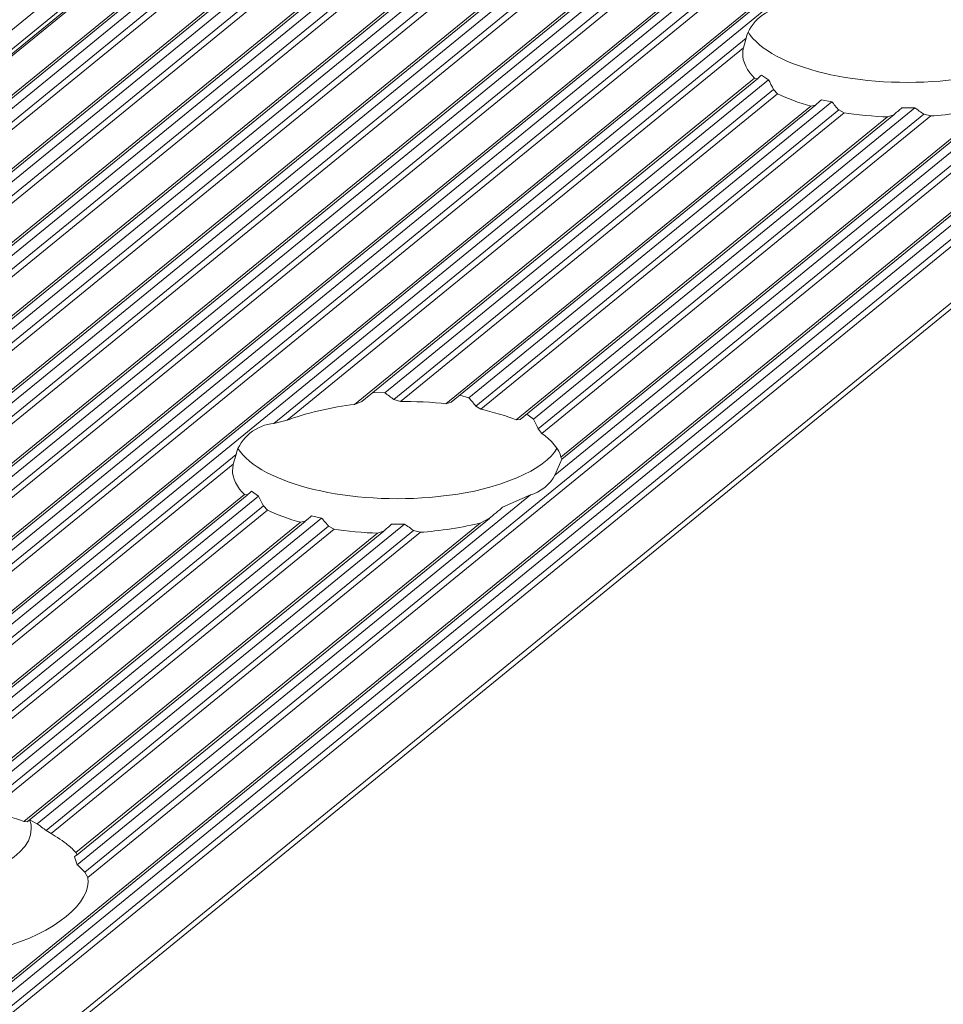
# Model space of a CAD drawing. Header units: inches. Extents: x 0 to 210, y 119 to 193.
# Tile 127 of 180: x 189.75 to 191.71, y 168.51 to 170.59. Entities that reach past the tile are written whole.
import ezdxf

# ---------------------------------------------------------------- set-up
doc = ezdxf.new("R2010")
doc.units = ezdxf.units.IN
doc.header["$MEASUREMENT"] = 0
doc.layers.add('Calque 1', color=7, linetype='Continuous')

# ---------------------------------------------------------------- blocks, each defined once
blk = doc.blocks.new('block 3481')
at = {"layer": 'Calque 1', "color": 9, "lineweight": 9, "true_color": 0xc0c0c0}
blk.add_lwpolyline([(207.6033, 185.1542), (161.5207, 147.5277)], dxfattribs=at)
blk = doc.blocks.new('block 3483')
at = {"layer": 'Calque 1', "color": 9, "lineweight": 9, "true_color": 0xc0c0c0}
blk.add_lwpolyline([(207.6433, 185.1461), (161.5606, 147.5194)], dxfattribs=at)
blk = doc.blocks.new('block 3502')
at = {"layer": 'Calque 1', "color": 9, "lineweight": 9, "true_color": 0xc0c0c0}
blk.add_lwpolyline([(207.7466, 185.216), (161.664, 147.5897)], dxfattribs=at)
blk = doc.blocks.new('block 3505')
at = {"layer": 'Calque 1', "color": 9, "lineweight": 9, "true_color": 0xc0c0c0}
blk.add_lwpolyline([(207.83, 185.2009), (161.7473, 147.5742)], dxfattribs=at)
blk = doc.blocks.new('block 3537')
at = {"layer": 'Calque 1', "color": 9, "lineweight": 9, "true_color": 0xc0c0c0}
blk.add_lwpolyline([(207.8769, 185.2114), (161.7942, 147.5849)], dxfattribs=at)
blk = doc.blocks.new('block 3538')
at = {"layer": 'Calque 1', "color": 9, "lineweight": 9, "true_color": 0xc0c0c0}
blk.add_lwpolyline([(207.8913, 185.1942), (161.8087, 147.5677)], dxfattribs=at)
blk = doc.blocks.new('block 3540')
at = {"layer": 'Calque 1', "color": 9, "lineweight": 9, "true_color": 0xc0c0c0}
blk.add_lwpolyline([(207.9023, 185.1874), (161.8197, 147.5611)], dxfattribs=at)
blk = doc.blocks.new('block 3542')
at = {"layer": 'Calque 1', "color": 9, "lineweight": 9, "true_color": 0xc0c0c0}
blk.add_lwpolyline([(207.9857, 185.1723), (161.9027, 147.5456)], dxfattribs=at)
blk = doc.blocks.new('block 3552')
at = {"layer": 'Calque 1', "color": 9, "lineweight": 9, "true_color": 0xc0c0c0}
blk.add_lwpolyline([(208.0326, 185.1828), (161.9496, 147.5563)], dxfattribs=at)
blk = doc.blocks.new('block 3553')
at = {"layer": 'Calque 1', "color": 9, "lineweight": 9, "true_color": 0xc0c0c0}
blk.add_lwpolyline([(208.047, 185.1656), (161.9644, 147.5391)], dxfattribs=at)
blk = doc.blocks.new('block 3555')
at = {"layer": 'Calque 1', "color": 9, "lineweight": 9, "true_color": 0xc0c0c0}
blk.add_lwpolyline([(208.0581, 185.1588), (161.9754, 147.5325)], dxfattribs=at)
blk = doc.blocks.new('block 3557')
at = {"layer": 'Calque 1', "color": 9, "lineweight": 9, "true_color": 0xc0c0c0}
blk.add_lwpolyline([(208.1411, 185.1437), (162.0584, 147.5174)], dxfattribs=at)
blk = doc.blocks.new('block 3567')
at = {"layer": 'Calque 1', "color": 9, "lineweight": 9, "true_color": 0xc0c0c0}
blk.add_lwpolyline([(208.1883, 185.1542), (162.1053, 147.5277)], dxfattribs=at)
blk = doc.blocks.new('block 3568')
at = {"layer": 'Calque 1', "color": 9, "lineweight": 9, "true_color": 0xc0c0c0}
blk.add_lwpolyline([(208.2028, 185.137), (162.1198, 147.5105)], dxfattribs=at)
blk = doc.blocks.new('block 3570')
at = {"layer": 'Calque 1', "color": 9, "lineweight": 9, "true_color": 0xc0c0c0}
blk.add_lwpolyline([(208.2138, 185.1303), (162.1311, 147.5039)], dxfattribs=at)
blk = doc.blocks.new('block 3572')
at = {"layer": 'Calque 1', "color": 9, "lineweight": 9, "true_color": 0xc0c0c0}
blk.add_lwpolyline([(208.2968, 185.1151), (162.2142, 147.4888)], dxfattribs=at)
blk = doc.blocks.new('block 3582')
at = {"layer": 'Calque 1', "color": 9, "lineweight": 9, "true_color": 0xc0c0c0}
blk.add_lwpolyline([(208.3437, 185.1256), (162.261, 147.4991)], dxfattribs=at)
blk = doc.blocks.new('block 3583')
at = {"layer": 'Calque 1', "color": 9, "lineweight": 9, "true_color": 0xc0c0c0}
blk.add_lwpolyline([(208.3581, 185.1084), (162.2755, 147.4819)], dxfattribs=at)
blk = doc.blocks.new('block 3585')
at = {"layer": 'Calque 1', "color": 9, "lineweight": 9, "true_color": 0xc0c0c0}
blk.add_lwpolyline([(208.3695, 185.1017), (162.2865, 147.4753)], dxfattribs=at)
blk = doc.blocks.new('block 3587')
at = {"layer": 'Calque 1', "color": 9, "lineweight": 9, "true_color": 0xc0c0c0}
blk.add_lwpolyline([(208.4525, 185.0865), (162.3699, 147.4602)], dxfattribs=at)
blk = doc.blocks.new('block 3602')
at = {"layer": 'Calque 1', "color": 9, "lineweight": 9, "true_color": 0xc0c0c0}
blk.add_lwpolyline([(208.4994, 185.097), (162.4167, 147.4705)], dxfattribs=at)
blk = doc.blocks.new('block 3603')
at = {"layer": 'Calque 1', "color": 9, "lineweight": 9, "true_color": 0xc0c0c0}
blk.add_lwpolyline([(208.5139, 185.0798), (162.4312, 147.4533)], dxfattribs=at)
blk = doc.blocks.new('block 3605')
at = {"layer": 'Calque 1', "color": 9, "lineweight": 9, "true_color": 0xc0c0c0}
blk.add_lwpolyline([(208.5249, 185.0731), (162.4422, 147.4467)], dxfattribs=at)
blk = doc.blocks.new('block 3607')
at = {"layer": 'Calque 1', "color": 9, "lineweight": 9, "true_color": 0xc0c0c0}
blk.add_lwpolyline([(208.6082, 185.0579), (162.5256, 147.4316)], dxfattribs=at)
blk = doc.blocks.new('block 3616')
at = {"layer": 'Calque 1', "color": 9, "lineweight": 9, "true_color": 0xc0c0c0}
blk.add_lwpolyline([(208.6551, 185.0684), (162.5724, 147.4419)], dxfattribs=at)
blk = doc.blocks.new('block 3617')
at = {"layer": 'Calque 1', "color": 9, "lineweight": 9, "true_color": 0xc0c0c0}
blk.add_lwpolyline([(208.6696, 185.0512), (162.5869, 147.4247)], dxfattribs=at)
blk = doc.blocks.new('block 3619')
at = {"layer": 'Calque 1', "color": 9, "lineweight": 9, "true_color": 0xc0c0c0}
blk.add_lwpolyline([(208.6806, 185.0445), (162.5979, 147.4181)], dxfattribs=at)
blk = doc.blocks.new('block 3621')
at = {"layer": 'Calque 1', "color": 9, "lineweight": 9, "true_color": 0xc0c0c0}
blk.add_lwpolyline([(208.764, 185.0293), (162.681, 147.403)], dxfattribs=at)
blk = doc.blocks.new('block 3635')
at = {"layer": 'Calque 1', "color": 9, "lineweight": 9, "true_color": 0xc0c0c0}
blk.add_lwpolyline([(208.8108, 185.0398), (162.7278, 147.4133)], dxfattribs=at)
blk = doc.blocks.new('block 3636')
at = {"layer": 'Calque 1', "color": 9, "lineweight": 9, "true_color": 0xc0c0c0}
blk.add_lwpolyline([(208.8253, 185.0228), (162.7426, 147.3961)], dxfattribs=at)
blk = doc.blocks.new('block 3638')
at = {"layer": 'Calque 1', "color": 9, "lineweight": 9, "true_color": 0xc0c0c0}
blk.add_lwpolyline([(208.8363, 185.016), (162.7537, 147.3896)], dxfattribs=at)
blk = doc.blocks.new('block 3647')
at = {"layer": 'Calque 1', "color": 9, "lineweight": 9, "true_color": 0xc0c0c0}
blk.add_lwpolyline([(195.5052, 174.0477), (189.1886, 168.8906)], dxfattribs=at)
blk = doc.blocks.new('block 3772')
at = {"layer": 'Calque 1', "color": 7, "lineweight": 9, "true_color": 0xffffff}
blk.add_open_spline([(189.7167, 168.6265), (189.8276, 168.6563), (189.9089, 168.7228), (189.8986, 168.775)], degree=3, dxfattribs=at)
blk = doc.blocks.new('block 3773')
at = {"layer": 'Calque 1', "color": 9, "lineweight": 9, "true_color": 0xc0c0c0}
blk.add_lwpolyline([(196.1856, 173.9082), (189.8986, 168.775)], dxfattribs=at)
blk = doc.blocks.new('block 3779')
at = {"layer": 'Calque 1', "color": 9, "lineweight": 9, "true_color": 0xc0c0c0}
blk.add_lwpolyline([(209.6979, 184.8577), (163.6149, 147.2314)], dxfattribs=at)
blk = doc.blocks.new('block 3821')
at = {"layer": 'Calque 1', "color": 9, "lineweight": 9, "true_color": 0xc0c0c0}
blk.add_lwpolyline([(209.7448, 184.8684), (163.6618, 147.2421)], dxfattribs=at)
blk = doc.blocks.new('block 3822')
at = {"layer": 'Calque 1', "color": 9, "lineweight": 9, "true_color": 0xc0c0c0}
blk.add_lwpolyline([(209.7593, 184.8512), (163.6762, 147.2249)], dxfattribs=at)
blk = doc.blocks.new('block 3824')
at = {"layer": 'Calque 1', "color": 9, "lineweight": 9, "true_color": 0xc0c0c0}
blk.add_lwpolyline([(209.7703, 184.8445), (163.6876, 147.218)], dxfattribs=at)
blk = doc.blocks.new('block 3826')
at = {"layer": 'Calque 1', "color": 9, "lineweight": 9, "true_color": 0xc0c0c0}
blk.add_lwpolyline([(209.8898, 184.8226), (163.8068, 147.1963)], dxfattribs=at)
blk = doc.blocks.new('block 5638')
at = {"layer": 'Calque 1', "color": 9, "lineweight": 9, "true_color": 0xc0c0c0}
blk.add_lwpolyline([(195.5282, 174.0391), (189.2592, 168.9204)], dxfattribs=at)
blk = doc.blocks.new('block 5647')
at = {"layer": 'Calque 1', "color": 7, "lineweight": 9, "true_color": 0xffffff}
blk.add_open_spline([(191.37, 170.6148), (191.3349, 170.6138), (191.2977, 170.5835), (191.2901, 170.5497)], degree=3, dxfattribs=at)
blk = doc.blocks.new('block 5648')
at = {"layer": 'Calque 1', "color": 9, "lineweight": 9, "true_color": 0xc0c0c0}
blk.add_lwpolyline([(191.2901, 170.5497), (190.292, 169.7346)], dxfattribs=at)
blk = doc.blocks.new('block 5649')
at = {"layer": 'Calque 1', "color": 7, "lineweight": 9, "true_color": 0xffffff}
blk.add_open_spline([(190.292, 169.7346), (190.2566, 169.7336), (190.2197, 169.7033), (190.2121, 169.6695)], degree=3, dxfattribs=at)
blk = doc.blocks.new('block 5650')
at = {"layer": 'Calque 1', "color": 9, "lineweight": 9, "true_color": 0xc0c0c0}
blk.add_lwpolyline([(190.2121, 169.6695), (189.2957, 168.9212)], dxfattribs=at)
blk = doc.blocks.new('block 5667')
at = {"layer": 'Calque 1', "color": 7, "lineweight": 9, "true_color": 0xffffff}
blk.add_lwpolyline([(189.8928, 168.786), (189.8986, 168.775)], dxfattribs=at)
blk = doc.blocks.new('block 5668')
at = {"layer": 'Calque 1', "color": 9, "lineweight": 9, "true_color": 0xc0c0c0}
blk.add_lwpolyline([(196.169, 173.9104), (189.8928, 168.786)], dxfattribs=at)
blk = doc.blocks.new('block 5669')
at = {"layer": 'Calque 1', "color": 7, "lineweight": 9, "true_color": 0xffffff}
blk.add_open_spline([(190.8343, 169.5839), (190.8536, 169.5882), (190.8781, 169.608), (190.8856, 169.6258)], degree=3, dxfattribs=at)
blk = doc.blocks.new('block 5670')
at = {"layer": 'Calque 1', "color": 9, "lineweight": 9, "true_color": 0xc0c0c0}
blk.add_lwpolyline([(191.9126, 170.4641), (190.8856, 169.6258)], dxfattribs=at)
blk = doc.blocks.new('block 5678')
at = {"layer": 'Calque 1', "color": 7, "lineweight": 9, "true_color": 0xffffff}
blk.add_open_spline([(189.8928, 168.786), (189.8886, 168.79), (189.8807, 168.7979), (189.8766, 168.8019)], degree=3, dxfattribs=at)
blk = doc.blocks.new('block 5679')
at = {"layer": 'Calque 1', "color": 9, "lineweight": 9, "true_color": 0xc0c0c0}
blk.add_lwpolyline([(190.8343, 169.5839), (189.8766, 168.8019)], dxfattribs=at)
blk = doc.blocks.new('block 6162')
at = {"layer": 'Calque 1', "color": 7, "lineweight": 9, "true_color": 0xffffff}
blk.add_open_spline([(191.2842, 170.5292), (191.2835, 170.526), (191.2829, 170.5198), (191.2829, 170.5167)], degree=3, dxfattribs=at)
blk = doc.blocks.new('block 6163')
at = {"layer": 'Calque 1', "color": 7, "lineweight": 9, "true_color": 0xffffff}
blk.add_open_spline([(191.2949, 170.5616), (191.2956, 170.5602), (191.2977, 170.5575), (191.2987, 170.5561)], degree=3, dxfattribs=at)
blk = doc.blocks.new('block 6164')
at = {"layer": 'Calque 1', "color": 7, "lineweight": 9, "true_color": 0xffffff}
blk.add_open_spline([(191.2987, 170.5561), (191.3559, 170.4812), (191.5512, 170.4393), (191.7348, 170.4627), (191.8416, 170.4738), (191.946, 170.5186), (191.9681, 170.5628)], degree=3, knots=[0, 0, 0, 0, 1, 1, 1, 2, 2, 2, 2], dxfattribs=at)
blk = doc.blocks.new('block 6168')
at = {"layer": 'Calque 1', "color": 7, "lineweight": 9, "true_color": 0xffffff}
blk.add_open_spline([(191.6801, 170.3852), (191.7162, 170.3873), (191.7755, 170.3964), (191.8058, 170.4047)], degree=3, dxfattribs=at)
blk = doc.blocks.new('block 6169')
at = {"layer": 'Calque 1', "color": 7, "lineweight": 9, "true_color": 0xffffff}
blk.add_lwpolyline([(191.6801, 170.3852), (191.6653, 170.389)], dxfattribs=at)
blk = doc.blocks.new('block 6170')
at = {"layer": 'Calque 1', "color": 7, "lineweight": 9, "true_color": 0xffffff}
blk.add_open_spline([(191.6467, 170.4026), (191.6515, 170.399), (191.6608, 170.3923), (191.6653, 170.389)], degree=3, dxfattribs=at)
blk = doc.blocks.new('block 6171')
at = {"layer": 'Calque 1', "color": 7, "lineweight": 9, "true_color": 0xffffff}
blk.add_lwpolyline([(191.6467, 170.4026), (191.6191, 170.4021)], dxfattribs=at)
blk = doc.blocks.new('block 6172')
at = {"layer": 'Calque 1', "color": 7, "lineweight": 9, "true_color": 0xffffff}
blk.add_open_spline([(191.6191, 170.4021), (191.6146, 170.3985), (191.6063, 170.3914), (191.6019, 170.3878)], degree=3, dxfattribs=at)
blk = doc.blocks.new('block 6173')
at = {"layer": 'Calque 1', "color": 7, "lineweight": 9, "true_color": 0xffffff}
blk.add_lwpolyline([(191.6019, 170.3878), (191.5891, 170.3833)], dxfattribs=at)
blk = doc.blocks.new('block 6174')
at = {"layer": 'Calque 1', "color": 7, "lineweight": 9, "true_color": 0xffffff}
blk.add_open_spline([(191.4971, 170.3916), (191.5199, 170.3878), (191.564, 170.3839), (191.5891, 170.3833)], degree=3, dxfattribs=at)
blk = doc.blocks.new('block 6175')
at = {"layer": 'Calque 1', "color": 7, "lineweight": 9, "true_color": 0xffffff}
blk.add_lwpolyline([(191.4971, 170.3916), (191.4858, 170.398)], dxfattribs=at)
blk = doc.blocks.new('block 6176')
at = {"layer": 'Calque 1', "color": 7, "lineweight": 9, "true_color": 0xffffff}
blk.add_open_spline([(191.4713, 170.4152), (191.4747, 170.4109), (191.482, 170.4023), (191.4858, 170.398)], degree=3, dxfattribs=at)
blk = doc.blocks.new('block 6177')
at = {"layer": 'Calque 1', "color": 7, "lineweight": 9, "true_color": 0xffffff}
blk.add_lwpolyline([(191.4713, 170.4152), (191.4496, 170.4197)], dxfattribs=at)
blk = doc.blocks.new('block 6178')
at = {"layer": 'Calque 1', "color": 7, "lineweight": 9, "true_color": 0xffffff}
blk.add_open_spline([(191.4496, 170.4197), (191.4465, 170.4168), (191.4399, 170.4111), (191.4365, 170.4083)], degree=3, dxfattribs=at)
blk = doc.blocks.new('block 6179')
at = {"layer": 'Calque 1', "color": 7, "lineweight": 9, "true_color": 0xffffff}
blk.add_lwpolyline([(191.4365, 170.4083), (191.4265, 170.4062)], dxfattribs=at)
blk = doc.blocks.new('block 6180')
at = {"layer": 'Calque 1', "color": 7, "lineweight": 9, "true_color": 0xffffff}
blk.add_open_spline([(191.3566, 170.4323), (191.3714, 170.4242), (191.4052, 170.4118), (191.4265, 170.4062)], degree=3, dxfattribs=at)
blk = doc.blocks.new('block 6181')
at = {"layer": 'Calque 1', "color": 7, "lineweight": 9, "true_color": 0xffffff}
blk.add_lwpolyline([(191.3566, 170.4323), (191.348, 170.4412)], dxfattribs=at)
blk = doc.blocks.new('block 6182')
at = {"layer": 'Calque 1', "color": 7, "lineweight": 9, "true_color": 0xffffff}
blk.add_open_spline([(191.3376, 170.4617), (191.34, 170.4567), (191.3452, 170.4466), (191.348, 170.4412)], degree=3, dxfattribs=at)
blk = doc.blocks.new('block 6183')
at = {"layer": 'Calque 1', "color": 7, "lineweight": 9, "true_color": 0xffffff}
blk.add_lwpolyline([(191.3376, 170.4617), (191.3228, 170.4717)], dxfattribs=at)
blk = doc.blocks.new('block 6184')
at = {"layer": 'Calque 1', "color": 7, "lineweight": 9, "true_color": 0xffffff}
blk.add_open_spline([(191.3228, 170.4717), (191.3204, 170.4696), (191.3163, 170.4658), (191.3142, 170.4641)], degree=3, dxfattribs=at)
blk = doc.blocks.new('block 6185')
at = {"layer": 'Calque 1', "color": 7, "lineweight": 9, "true_color": 0xffffff}
blk.add_lwpolyline([(191.3142, 170.4641), (191.308, 170.4652)], dxfattribs=at)
blk = doc.blocks.new('block 6186')
at = {"layer": 'Calque 1', "color": 7, "lineweight": 9, "true_color": 0xffffff}
blk.add_open_spline([(191.2829, 170.5167), (191.2815, 170.5024), (191.2932, 170.4781), (191.308, 170.4652)], degree=3, dxfattribs=at)
blk = doc.blocks.new('block 6187')
at = {"layer": 'Calque 1', "color": 7, "lineweight": 9, "true_color": 0xffffff}
blk.add_lwpolyline([(191.2842, 170.5292), (191.2901, 170.5497)], dxfattribs=at)
blk = doc.blocks.new('block 6188')
at = {"layer": 'Calque 1', "color": 9, "lineweight": 9, "true_color": 0xc0c0c0}
blk.add_lwpolyline([(191.2842, 170.5292), (190.3199, 169.7417)], dxfattribs=at)
blk = doc.blocks.new('block 6189')
at = {"layer": 'Calque 1', "color": 7, "lineweight": 9, "true_color": 0xffffff}
blk.add_lwpolyline([(190.292, 169.7346), (190.3199, 169.7417)], dxfattribs=at)
blk = doc.blocks.new('block 6190')
at = {"layer": 'Calque 1', "color": 9, "lineweight": 9, "true_color": 0xc0c0c0}
blk.add_lwpolyline([(191.308, 170.4652), (190.4626, 169.7751)], dxfattribs=at)
blk = doc.blocks.new('block 6191')
at = {"layer": 'Calque 1', "color": 7, "lineweight": 9, "true_color": 0xffffff}
blk.add_open_spline([(190.4626, 169.7751), (190.4185, 169.7706), (190.352, 169.755), (190.3199, 169.7417)], degree=3, dxfattribs=at)
blk = doc.blocks.new('block 6192')
at = {"layer": 'Calque 1', "color": 7, "lineweight": 9, "true_color": 0xffffff}
blk.add_lwpolyline([(190.4626, 169.7751), (190.4781, 169.7815)], dxfattribs=at)
blk = doc.blocks.new('block 6193')
at = {"layer": 'Calque 1', "color": 9, "lineweight": 9, "true_color": 0xc0c0c0}
blk.add_lwpolyline([(191.3376, 170.4617), (190.5267, 169.7997)], dxfattribs=at)
blk = doc.blocks.new('block 6194')
at = {"layer": 'Calque 1', "color": 7, "lineweight": 9, "true_color": 0xffffff}
blk.add_lwpolyline([(190.5015, 169.8006), (190.5267, 169.7997)], dxfattribs=at)
blk = doc.blocks.new('block 6195')
at = {"layer": 'Calque 1', "color": 9, "lineweight": 9, "true_color": 0xc0c0c0}
blk.add_lwpolyline([(191.348, 170.4412), (190.5453, 169.7858)], dxfattribs=at)
blk = doc.blocks.new('block 6196')
at = {"layer": 'Calque 1', "color": 7, "lineweight": 9, "true_color": 0xffffff}
blk.add_open_spline([(190.5453, 169.7858), (190.5408, 169.7894), (190.5315, 169.7963), (190.5267, 169.7997)], degree=3, dxfattribs=at)
blk = doc.blocks.new('block 6197')
at = {"layer": 'Calque 1', "color": 9, "lineweight": 9, "true_color": 0xc0c0c0}
blk.add_lwpolyline([(191.3566, 170.4323), (190.5594, 169.7815)], dxfattribs=at)
blk = doc.blocks.new('block 6198')
at = {"layer": 'Calque 1', "color": 7, "lineweight": 9, "true_color": 0xffffff}
blk.add_lwpolyline([(190.5453, 169.7858), (190.5594, 169.7815)], dxfattribs=at)
blk = doc.blocks.new('block 6199')
at = {"layer": 'Calque 1', "color": 7, "lineweight": 9, "true_color": 0xffffff}
blk.add_lwpolyline([(190.9004, 169.6595), (190.8856, 169.6258)], dxfattribs=at)
blk = doc.blocks.new('block 6200')
at = {"layer": 'Calque 1', "color": 9, "lineweight": 9, "true_color": 0xc0c0c0}
blk.add_lwpolyline([(191.4265, 170.4062), (190.6555, 169.7768)], dxfattribs=at)
blk = doc.blocks.new('block 6201')
at = {"layer": 'Calque 1', "color": 7, "lineweight": 9, "true_color": 0xffffff}
blk.add_open_spline([(190.6555, 169.7768), (190.631, 169.7799), (190.5849, 169.782), (190.5594, 169.7815)], degree=3, dxfattribs=at)
blk = doc.blocks.new('block 6202')
at = {"layer": 'Calque 1', "color": 9, "lineweight": 9, "true_color": 0xc0c0c0}
blk.add_lwpolyline([(191.8058, 170.4047), (190.8987, 169.664)], dxfattribs=at)
blk = doc.blocks.new('block 6203')
at = {"layer": 'Calque 1', "color": 7, "lineweight": 9, "true_color": 0xffffff}
blk.add_open_spline([(190.8987, 169.664), (190.8963, 169.6785), (190.877, 169.7021), (190.8581, 169.7141)], degree=3, dxfattribs=at)
blk = doc.blocks.new('block 6204')
at = {"layer": 'Calque 1', "color": 9, "lineweight": 9, "true_color": 0xc0c0c0}
blk.add_lwpolyline([(191.6801, 170.3852), (190.8581, 169.7141)], dxfattribs=at)
blk = doc.blocks.new('block 6205')
at = {"layer": 'Calque 1', "color": 7, "lineweight": 9, "true_color": 0xffffff}
blk.add_lwpolyline([(190.6555, 169.7768), (190.6672, 169.7801)], dxfattribs=at)
blk = doc.blocks.new('block 6206')
at = {"layer": 'Calque 1', "color": 7, "lineweight": 9, "true_color": 0xffffff}
blk.add_lwpolyline([(190.8987, 169.664), (190.9008, 169.6594)], dxfattribs=at)
blk = doc.blocks.new('block 6207')
at = {"layer": 'Calque 1', "color": 9, "lineweight": 9, "true_color": 0xc0c0c0}
blk.add_lwpolyline([(191.5891, 170.3833), (190.8043, 169.7426)], dxfattribs=at)
blk = doc.blocks.new('block 6208')
at = {"layer": 'Calque 1', "color": 7, "lineweight": 9, "true_color": 0xffffff}
blk.add_open_spline([(190.8043, 169.7426), (190.7874, 169.7498), (190.752, 169.7605), (190.7296, 169.7649)], degree=3, dxfattribs=at)
blk = doc.blocks.new('block 6209')
at = {"layer": 'Calque 1', "color": 9, "lineweight": 9, "true_color": 0xc0c0c0}
blk.add_lwpolyline([(191.4971, 170.3916), (190.7296, 169.7649)], dxfattribs=at)
blk = doc.blocks.new('block 6210')
at = {"layer": 'Calque 1', "color": 9, "lineweight": 9, "true_color": 0xc0c0c0}
blk.add_lwpolyline([(191.4713, 170.4152), (190.7044, 169.7891)], dxfattribs=at)
blk = doc.blocks.new('block 6211')
at = {"layer": 'Calque 1', "color": 7, "lineweight": 9, "true_color": 0xffffff}
blk.add_lwpolyline([(190.6851, 169.7947), (190.7044, 169.7891)], dxfattribs=at)
blk = doc.blocks.new('block 6212')
at = {"layer": 'Calque 1', "color": 9, "lineweight": 9, "true_color": 0xc0c0c0}
blk.add_lwpolyline([(191.4858, 170.398), (190.7189, 169.7718)], dxfattribs=at)
blk = doc.blocks.new('block 6213')
at = {"layer": 'Calque 1', "color": 7, "lineweight": 9, "true_color": 0xffffff}
blk.add_open_spline([(190.7189, 169.7718), (190.7154, 169.7763), (190.7082, 169.7848), (190.7044, 169.7891)], degree=3, dxfattribs=at)
blk = doc.blocks.new('block 6214')
at = {"layer": 'Calque 1', "color": 7, "lineweight": 9, "true_color": 0xffffff}
blk.add_lwpolyline([(190.7189, 169.7718), (190.7296, 169.7649)], dxfattribs=at)
blk = doc.blocks.new('block 6215')
at = {"layer": 'Calque 1', "color": 7, "lineweight": 9, "true_color": 0xffffff}
blk.add_lwpolyline([(190.8508, 169.7238), (190.8581, 169.7141)], dxfattribs=at)
blk = doc.blocks.new('block 6216')
at = {"layer": 'Calque 1', "color": 9, "lineweight": 9, "true_color": 0xc0c0c0}
blk.add_lwpolyline([(191.6653, 170.389), (190.8508, 169.7238)], dxfattribs=at)
blk = doc.blocks.new('block 6217')
at = {"layer": 'Calque 1', "color": 7, "lineweight": 9, "true_color": 0xffffff}
blk.add_lwpolyline([(190.8043, 169.7426), (190.8129, 169.7436)], dxfattribs=at)
blk = doc.blocks.new('block 6218')
at = {"layer": 'Calque 1', "color": 7, "lineweight": 9, "true_color": 0xffffff}
blk.add_open_spline([(190.8508, 169.7238), (190.8481, 169.7289), (190.8433, 169.7393), (190.8405, 169.7444)], degree=3, dxfattribs=at)
blk = doc.blocks.new('block 6219')
at = {"layer": 'Calque 1', "color": 9, "lineweight": 9, "true_color": 0xc0c0c0}
blk.add_lwpolyline([(191.6467, 170.4026), (190.8405, 169.7444)], dxfattribs=at)
blk = doc.blocks.new('block 6220')
at = {"layer": 'Calque 1', "color": 7, "lineweight": 9, "true_color": 0xffffff}
blk.add_lwpolyline([(190.8264, 169.7544), (190.8405, 169.7444)], dxfattribs=at)
blk = doc.blocks.new('block 6334')
at = {"layer": 'Calque 1', "color": 7, "lineweight": 9, "true_color": 0xffffff}
blk.add_open_spline([(190.2063, 169.6488), (190.2056, 169.6457), (190.2049, 169.6395), (190.2049, 169.6364)], degree=3, dxfattribs=at)
blk = doc.blocks.new('block 6335')
at = {"layer": 'Calque 1', "color": 7, "lineweight": 9, "true_color": 0xffffff}
blk.add_open_spline([(190.2166, 169.6812), (190.2176, 169.6798), (190.2197, 169.6771), (190.2207, 169.6757)], degree=3, dxfattribs=at)
blk = doc.blocks.new('block 6336')
at = {"layer": 'Calque 1', "color": 7, "lineweight": 9, "true_color": 0xffffff}
blk.add_open_spline([(190.2207, 169.6757), (190.2779, 169.6008), (190.4729, 169.5591), (190.6565, 169.5824), (190.7637, 169.5935), (190.8681, 169.6383), (190.8901, 169.6824)], degree=3, knots=[0, 0, 0, 0, 1, 1, 1, 2, 2, 2, 2], dxfattribs=at)
blk = doc.blocks.new('block 6337')
at = {"layer": 'Calque 1', "color": 7, "lineweight": 9, "true_color": 0xffffff}
blk.add_lwpolyline([(190.8343, 169.5839), (190.7754, 169.5577)], dxfattribs=at)
blk = doc.blocks.new('block 6338')
at = {"layer": 'Calque 1', "color": 7, "lineweight": 9, "true_color": 0xffffff}
blk.add_open_spline([(190.7754, 169.5577), (190.7688, 169.5522), (190.7551, 169.5407), (190.7475, 169.5345)], degree=3, dxfattribs=at)
blk = doc.blocks.new('block 6339')
at = {"layer": 'Calque 1', "color": 7, "lineweight": 9, "true_color": 0xffffff}
blk.add_lwpolyline([(190.7475, 169.5345), (190.7278, 169.5245)], dxfattribs=at)
blk = doc.blocks.new('block 6340')
at = {"layer": 'Calque 1', "color": 7, "lineweight": 9, "true_color": 0xffffff}
blk.add_open_spline([(190.6021, 169.505), (190.6379, 169.5069), (190.6975, 169.5162), (190.7278, 169.5245)], degree=3, dxfattribs=at)
blk = doc.blocks.new('block 6341')
at = {"layer": 'Calque 1', "color": 7, "lineweight": 9, "true_color": 0xffffff}
blk.add_lwpolyline([(190.6021, 169.505), (190.5873, 169.5086)], dxfattribs=at)
blk = doc.blocks.new('block 6342')
at = {"layer": 'Calque 1', "color": 7, "lineweight": 9, "true_color": 0xffffff}
blk.add_open_spline([(190.5683, 169.5224), (190.5732, 169.5188), (190.5825, 169.5121), (190.5873, 169.5086)], degree=3, dxfattribs=at)
blk = doc.blocks.new('block 6343')
at = {"layer": 'Calque 1', "color": 7, "lineweight": 9, "true_color": 0xffffff}
blk.add_lwpolyline([(190.5683, 169.5224), (190.5408, 169.5219)], dxfattribs=at)
blk = doc.blocks.new('block 6344')
at = {"layer": 'Calque 1', "color": 7, "lineweight": 9, "true_color": 0xffffff}
blk.add_open_spline([(190.5408, 169.5219), (190.5366, 169.5183), (190.528, 169.511), (190.5239, 169.5074)], degree=3, dxfattribs=at)
blk = doc.blocks.new('block 6345')
at = {"layer": 'Calque 1', "color": 7, "lineweight": 9, "true_color": 0xffffff}
blk.add_lwpolyline([(190.5239, 169.5074), (190.5108, 169.5031)], dxfattribs=at)
blk = doc.blocks.new('block 6346')
at = {"layer": 'Calque 1', "color": 7, "lineweight": 9, "true_color": 0xffffff}
blk.add_open_spline([(190.4192, 169.5114), (190.4419, 169.5074), (190.486, 169.5036), (190.5108, 169.5031)], degree=3, dxfattribs=at)
blk = doc.blocks.new('block 6347')
at = {"layer": 'Calque 1', "color": 7, "lineweight": 9, "true_color": 0xffffff}
blk.add_lwpolyline([(190.4192, 169.5114), (190.4078, 169.5178)], dxfattribs=at)
blk = doc.blocks.new('block 6348')
at = {"layer": 'Calque 1', "color": 7, "lineweight": 9, "true_color": 0xffffff}
blk.add_open_spline([(190.393, 169.535), (190.3968, 169.5305), (190.404, 169.5221), (190.4078, 169.5178)], degree=3, dxfattribs=at)
blk = doc.blocks.new('block 6349')
at = {"layer": 'Calque 1', "color": 7, "lineweight": 9, "true_color": 0xffffff}
blk.add_lwpolyline([(190.393, 169.535), (190.3716, 169.5395)], dxfattribs=at)
blk = doc.blocks.new('block 6350')
at = {"layer": 'Calque 1', "color": 7, "lineweight": 9, "true_color": 0xffffff}
blk.add_open_spline([(190.3716, 169.5395), (190.3682, 169.5365), (190.3616, 169.5308), (190.3585, 169.5281)], degree=3, dxfattribs=at)
blk = doc.blocks.new('block 6351')
at = {"layer": 'Calque 1', "color": 7, "lineweight": 9, "true_color": 0xffffff}
blk.add_lwpolyline([(190.3585, 169.5281), (190.3482, 169.526)], dxfattribs=at)
blk = doc.blocks.new('block 6352')
at = {"layer": 'Calque 1', "color": 7, "lineweight": 9, "true_color": 0xffffff}
blk.add_open_spline([(190.2783, 169.552), (190.2934, 169.5439), (190.3268, 169.5315), (190.3482, 169.526)], degree=3, dxfattribs=at)
blk = doc.blocks.new('block 6353')
at = {"layer": 'Calque 1', "color": 7, "lineweight": 9, "true_color": 0xffffff}
blk.add_lwpolyline([(190.2783, 169.552), (190.27, 169.561)], dxfattribs=at)
blk = doc.blocks.new('block 6354')
at = {"layer": 'Calque 1', "color": 7, "lineweight": 9, "true_color": 0xffffff}
blk.add_open_spline([(190.2597, 169.5815), (190.2621, 169.5763), (190.2672, 169.5662), (190.27, 169.561)], degree=3, dxfattribs=at)
blk = doc.blocks.new('block 6355')
at = {"layer": 'Calque 1', "color": 7, "lineweight": 9, "true_color": 0xffffff}
blk.add_lwpolyline([(190.2597, 169.5815), (190.2448, 169.5915)], dxfattribs=at)
blk = doc.blocks.new('block 6356')
at = {"layer": 'Calque 1', "color": 7, "lineweight": 9, "true_color": 0xffffff}
blk.add_open_spline([(190.2448, 169.5915), (190.2424, 169.5894), (190.2383, 169.5856), (190.2362, 169.5839)], degree=3, dxfattribs=at)
blk = doc.blocks.new('block 6357')
at = {"layer": 'Calque 1', "color": 7, "lineweight": 9, "true_color": 0xffffff}
blk.add_lwpolyline([(190.2362, 169.5839), (190.2297, 169.5849)], dxfattribs=at)
blk = doc.blocks.new('block 6358')
at = {"layer": 'Calque 1', "color": 7, "lineweight": 9, "true_color": 0xffffff}
blk.add_open_spline([(190.2049, 169.6364), (190.2032, 169.622), (190.2149, 169.5977), (190.23, 169.5849)], degree=3, dxfattribs=at)
blk = doc.blocks.new('block 6359')
at = {"layer": 'Calque 1', "color": 7, "lineweight": 9, "true_color": 0xffffff}
blk.add_lwpolyline([(190.2063, 169.6488), (190.2121, 169.6695)], dxfattribs=at)
blk = doc.blocks.new('block 6360')
at = {"layer": 'Calque 1', "color": 9, "lineweight": 9, "true_color": 0xc0c0c0}
blk.add_lwpolyline([(190.2063, 169.6488), (189.3167, 168.9226)], dxfattribs=at)
blk = doc.blocks.new('block 6362')
at = {"layer": 'Calque 1', "color": 9, "lineweight": 9, "true_color": 0xc0c0c0}
blk.add_lwpolyline([(190.2297, 169.5849), (189.4335, 168.9348)], dxfattribs=at)
blk = doc.blocks.new('block 6365')
at = {"layer": 'Calque 1', "color": 9, "lineweight": 9, "true_color": 0xc0c0c0}
blk.add_lwpolyline([(190.2597, 169.5815), (189.4821, 168.9467)], dxfattribs=at)
blk = doc.blocks.new('block 6367')
at = {"layer": 'Calque 1', "color": 9, "lineweight": 9, "true_color": 0xc0c0c0}
blk.add_lwpolyline([(190.27, 169.561), (189.5072, 168.9383)], dxfattribs=at)
blk = doc.blocks.new('block 6369')
at = {"layer": 'Calque 1', "color": 9, "lineweight": 9, "true_color": 0xc0c0c0}
blk.add_lwpolyline([(190.2783, 169.552), (189.5231, 168.9354)], dxfattribs=at)
blk = doc.blocks.new('block 6371')
at = {"layer": 'Calque 1', "color": 7, "lineweight": 9, "true_color": 0xffffff}
blk.add_lwpolyline([(189.8704, 168.8189), (189.8766, 168.8019)], dxfattribs=at)
blk = doc.blocks.new('block 6372')
at = {"layer": 'Calque 1', "color": 7, "lineweight": 9, "true_color": 0xffffff}
blk.add_lwpolyline([(189.8711, 168.8193), (189.8707, 168.8191)], dxfattribs=at)
blk = doc.blocks.new('block 6373')
at = {"layer": 'Calque 1', "color": 9, "lineweight": 9, "true_color": 0xc0c0c0}
blk.add_lwpolyline([(190.3482, 169.526), (189.6154, 168.9278)], dxfattribs=at)
blk = doc.blocks.new('block 6375')
at = {"layer": 'Calque 1', "color": 9, "lineweight": 9, "true_color": 0xc0c0c0}
blk.add_lwpolyline([(190.7278, 169.5245), (189.8738, 168.8274)], dxfattribs=at)
blk = doc.blocks.new('block 6376')
at = {"layer": 'Calque 1', "color": 7, "lineweight": 9, "true_color": 0xffffff}
blk.add_open_spline([(189.8562, 168.8442), (189.8487, 168.8506), (189.8318, 168.862), (189.8214, 168.8677)], degree=3, dxfattribs=at)
blk = doc.blocks.new('block 6377')
at = {"layer": 'Calque 1', "color": 9, "lineweight": 9, "true_color": 0xc0c0c0}
blk.add_lwpolyline([(190.6021, 169.505), (189.8214, 168.8677)], dxfattribs=at)
blk = doc.blocks.new('block 6379')
at = {"layer": 'Calque 1', "color": 7, "lineweight": 9, "true_color": 0xffffff}
blk.add_lwpolyline([(189.8762, 168.8229), (189.8762, 168.8229)], dxfattribs=at)
blk = doc.blocks.new('block 6380')
at = {"layer": 'Calque 1', "color": 7, "lineweight": 9, "true_color": 0xffffff}
blk.add_lwpolyline([(189.8738, 168.8274), (189.8762, 168.8229)], dxfattribs=at)
blk = doc.blocks.new('block 6381')
at = {"layer": 'Calque 1', "color": 9, "lineweight": 9, "true_color": 0xc0c0c0}
blk.add_lwpolyline([(190.5108, 169.5031), (189.7639, 168.8933)], dxfattribs=at)
blk = doc.blocks.new('block 6382')
at = {"layer": 'Calque 1', "color": 7, "lineweight": 9, "true_color": 0xffffff}
blk.add_open_spline([(189.7639, 168.8933), (189.7467, 168.9001), (189.7102, 168.9106), (189.6888, 168.9149)], degree=3, dxfattribs=at)
blk = doc.blocks.new('block 6383')
at = {"layer": 'Calque 1', "color": 9, "lineweight": 9, "true_color": 0xc0c0c0}
blk.add_lwpolyline([(190.4192, 169.5114), (189.6888, 168.9149)], dxfattribs=at)
blk = doc.blocks.new('block 6385')
at = {"layer": 'Calque 1', "color": 9, "lineweight": 9, "true_color": 0xc0c0c0}
blk.add_lwpolyline([(190.393, 169.535), (189.6544, 168.9316)], dxfattribs=at)
blk = doc.blocks.new('block 6386')
at = {"layer": 'Calque 1', "color": 9, "lineweight": 9, "true_color": 0xc0c0c0}
blk.add_lwpolyline([(190.4078, 169.5178), (189.6757, 168.92)], dxfattribs=at)
blk = doc.blocks.new('block 6389')
at = {"layer": 'Calque 1', "color": 7, "lineweight": 9, "true_color": 0xffffff}
blk.add_lwpolyline([(189.8108, 168.8746), (189.8214, 168.8677)], dxfattribs=at)
blk = doc.blocks.new('block 6390')
at = {"layer": 'Calque 1', "color": 9, "lineweight": 9, "true_color": 0xc0c0c0}
blk.add_lwpolyline([(190.5873, 169.5086), (189.8108, 168.8746)], dxfattribs=at)
blk = doc.blocks.new('block 6391')
at = {"layer": 'Calque 1', "color": 7, "lineweight": 9, "true_color": 0xffffff}
blk.add_lwpolyline([(189.7639, 168.8933), (189.7708, 168.8925)], dxfattribs=at)
blk = doc.blocks.new('block 6392')
at = {"layer": 'Calque 1', "color": 7, "lineweight": 9, "true_color": 0xffffff}
blk.add_open_spline([(189.8108, 168.8746), (189.8059, 168.878), (189.7966, 168.8849), (189.7918, 168.8883)], degree=3, dxfattribs=at)
blk = doc.blocks.new('block 6393')
at = {"layer": 'Calque 1', "color": 9, "lineweight": 9, "true_color": 0xc0c0c0}
blk.add_lwpolyline([(190.5683, 169.5224), (189.7918, 168.8883)], dxfattribs=at)
blk = doc.blocks.new('block 6394')
at = {"layer": 'Calque 1', "color": 7, "lineweight": 9, "true_color": 0xffffff}
blk.add_lwpolyline([(189.7756, 168.8966), (189.7918, 168.8883)], dxfattribs=at)
blk = doc.blocks.new('block 6466')
at = {"layer": 'Calque 1', "color": 7, "lineweight": 9, "true_color": 0xffffff}
blk.add_open_spline([(189.8738, 168.8274), (189.8704, 168.8318), (189.8614, 168.8401), (189.8562, 168.8442)], degree=3, dxfattribs=at)
blk = doc.blocks.new('block 6498')
at = {"layer": 'Calque 1', "color": 7, "lineweight": 9, "true_color": 0xffffff}
blk.add_lwpolyline([(189.8762, 168.8229), (189.8711, 168.8193)], dxfattribs=at)
blk = doc.blocks.new('block 6499')
at = {"layer": 'Calque 1', "color": 7, "lineweight": 9, "true_color": 0xffffff}
blk.add_open_spline([(189.7794, 168.8775), (189.7798, 168.882), (189.7784, 168.8904), (189.7767, 168.8947)], degree=3, dxfattribs=at)
blk = doc.blocks.new('block 6500')
at = {"layer": 'Calque 1', "color": 7, "lineweight": 9, "true_color": 0xffffff}
blk.add_open_spline([(189.1703, 168.8775), (189.1703, 168.8088), (189.3067, 168.7531), (189.4749, 168.7531), (189.643, 168.7531), (189.7794, 168.8088), (189.7794, 168.8775), (189.7794, 168.8775), (189.7794, 168.8775), (189.7794, 168.8775)], degree=3, knots=[0, 0, 0, 0, 1, 1, 1, 2, 2, 2, 3, 3, 3, 3], dxfattribs=at)
blk = doc.blocks.new('block 10002')
at = {"layer": 'Calque 1', "color": 7, "lineweight": 9, "true_color": 0xffffff}
blk.add_lwpolyline([(161.5772, 147.5232), (207.6598, 185.1495)], dxfattribs=at)
blk = doc.blocks.new('block 10005')
at = {"layer": 'Calque 1', "color": 7, "lineweight": 9, "true_color": 0xffffff}
blk.add_lwpolyline([(161.758, 147.577), (207.8407, 185.2033)], dxfattribs=at)
blk = doc.blocks.new('block 10006')
at = {"layer": 'Calque 1', "color": 7, "lineweight": 9, "true_color": 0xffffff}
blk.add_lwpolyline([(161.9134, 147.5484), (207.9964, 185.1747)], dxfattribs=at)
blk = doc.blocks.new('block 10007')
at = {"layer": 'Calque 1', "color": 7, "lineweight": 9, "true_color": 0xffffff}
blk.add_lwpolyline([(162.0691, 147.5198), (208.1521, 185.1461)], dxfattribs=at)
blk = doc.blocks.new('block 10009')
at = {"layer": 'Calque 1', "color": 7, "lineweight": 9, "true_color": 0xffffff}
blk.add_lwpolyline([(162.2248, 147.4912), (208.3075, 185.1175)], dxfattribs=at)
blk = doc.blocks.new('block 10012')
at = {"layer": 'Calque 1', "color": 7, "lineweight": 9, "true_color": 0xffffff}
blk.add_lwpolyline([(162.3805, 147.4626), (208.4632, 185.0889)], dxfattribs=at)
blk = doc.blocks.new('block 10014')
at = {"layer": 'Calque 1', "color": 7, "lineweight": 9, "true_color": 0xffffff}
blk.add_lwpolyline([(162.5363, 147.434), (208.6189, 185.0603)], dxfattribs=at)
blk = doc.blocks.new('block 10015')
at = {"layer": 'Calque 1', "color": 7, "lineweight": 9, "true_color": 0xffffff}
blk.add_lwpolyline([(162.6916, 147.4054), (208.7746, 185.0317)], dxfattribs=at)
blk = doc.blocks.new('block 10025')
at = {"layer": 'Calque 1', "color": 7, "lineweight": 9, "true_color": 0xffffff}
blk.add_lwpolyline([(163.6256, 147.2338), (209.7086, 184.8603)], dxfattribs=at)
blk = doc.blocks.new('block 10029')
at = {"layer": 'Calque 1', "color": 7, "lineweight": 9, "true_color": 0xffffff}
blk.add_lwpolyline([(163.8282, 147.2011), (209.9112, 184.8274)], dxfattribs=at)
blk = doc.blocks.new('block 10091')
at = {"layer": 'Calque 1', "color": 7, "lineweight": 9, "true_color": 0xffffff}
blk.add_lwpolyline([(189.2058, 168.8983), (195.5093, 174.045)], dxfattribs=at)
blk = doc.blocks.new('block 10108')
at = {"layer": 'Calque 1', "color": 7, "lineweight": 9, "true_color": 0xffffff}
blk.add_lwpolyline([(190.4781, 169.7813), (191.3142, 170.464)], dxfattribs=at)
blk = doc.blocks.new('block 10109')
at = {"layer": 'Calque 1', "color": 7, "lineweight": 9, "true_color": 0xffffff}
blk.add_lwpolyline([(190.6669, 169.7799), (191.4365, 170.4081)], dxfattribs=at)
blk = doc.blocks.new('block 10110')
at = {"layer": 'Calque 1', "color": 7, "lineweight": 9, "true_color": 0xffffff}
blk.add_lwpolyline([(190.9004, 169.6592), (191.8255, 170.4145)], dxfattribs=at)
blk = doc.blocks.new('block 10111')
at = {"layer": 'Calque 1', "color": 7, "lineweight": 9, "true_color": 0xffffff}
blk.add_lwpolyline([(190.8129, 169.7434), (191.6022, 170.388)], dxfattribs=at)
blk = doc.blocks.new('block 10112')
at = {"layer": 'Calque 1', "color": 7, "lineweight": 9, "true_color": 0xffffff}
blk.add_lwpolyline([(189.4449, 168.9378), (190.2359, 169.5837)], dxfattribs=at)
blk = doc.blocks.new('block 10113')
at = {"layer": 'Calque 1', "color": 7, "lineweight": 9, "true_color": 0xffffff}
blk.add_lwpolyline([(189.6247, 168.9288), (190.3582, 169.5279)], dxfattribs=at)
blk = doc.blocks.new('block 10114')
at = {"layer": 'Calque 1', "color": 7, "lineweight": 9, "true_color": 0xffffff}
blk.add_lwpolyline([(189.8762, 168.8229), (190.7475, 169.5343)], dxfattribs=at)
blk = doc.blocks.new('block 10115')
at = {"layer": 'Calque 1', "color": 7, "lineweight": 9, "true_color": 0xffffff}
blk.add_lwpolyline([(189.7708, 168.8925), (190.5242, 169.5076)], dxfattribs=at)

msp = doc.modelspace()

# ---------------------------------------------------------------- block references
at = {"layer": 'Calque 1'}
for name in ['block 3502', 'block 3537', 'block 3505', 'block 10005', 'block 3538', 'block 3540', 'block 3542', 'block 10006', 'block 3552', 'block 3553', 'block 3481', 'block 3483', 'block 10002', 'block 3555', 'block 3557', 'block 10007', 'block 3567', 'block 3568', 'block 3570', 'block 3582', 'block 3572', 'block 10009', 'block 3583', 'block 3585', 'block 3587', 'block 10012', 'block 3602', 'block 3603', 'block 3605', 'block 10014', 'block 3616', 'block 3607', 'block 3617', 'block 3619', 'block 3635', 'block 3621', 'block 10015', 'block 3636', 'block 3638', 'block 3779', 'block 10025', 'block 3821', 'block 3822', 'block 3824', 'block 3826', 'block 10029', 'block 3647', 'block 10091', 'block 5638', 'block 5668', 'block 3773', 'block 5647', 'block 5648', 'block 6187', 'block 6163', 'block 6164', 'block 6188', 'block 6162', 'block 6186', 'block 6190', 'block 10108', 'block 5670', 'block 6185', 'block 6184', 'block 6183', 'block 6193', 'block 6182', 'block 6195', 'block 6197', 'block 6181', 'block 6180', 'block 6200', 'block 10109', 'block 6210', 'block 6219', 'block 6202', 'block 10110', 'block 6179', 'block 6178', 'block 6177', 'block 6176', 'block 6172', 'block 6171', 'block 6170', 'block 6168', 'block 6212', 'block 6209', 'block 6207', 'block 10111', 'block 6216', 'block 6204', 'block 6175', 'block 6174', 'block 6173', 'block 6169', 'block 6194', 'block 6196', 'block 6192', 'block 6198', 'block 6201', 'block 6205', 'block 6211', 'block 6213', 'block 6191', 'block 6214', 'block 6208', 'block 5649', 'block 6189', 'block 6217', 'block 6220', 'block 6218', 'block 6215', 'block 6203', 'block 6335', 'block 6336', 'block 5650', 'block 6359', 'block 6199', 'block 6206', 'block 6360', 'block 6358', 'block 6334', 'block 5669', 'block 6356', 'block 6355', 'block 6362', 'block 10112', 'block 6365', 'block 5679', 'block 6357', 'block 6354', 'block 6337', 'block 6367', 'block 6369', 'block 6353', 'block 6352', 'block 6338', 'block 6373', 'block 10113', 'block 6385', 'block 10114', 'block 6351', 'block 6350', 'block 6349', 'block 6348', 'block 6339', 'block 6386', 'block 6383', 'block 10115', 'block 6393', 'block 6390', 'block 6375', 'block 6347', 'block 6346', 'block 6345', 'block 6344', 'block 6343', 'block 6342', 'block 6341', 'block 6340', 'block 6381', 'block 6377', 'block 6382', 'block 6391', 'block 6394', 'block 6499', 'block 6392', 'block 6500', 'block 6389', 'block 6376', 'block 6466', 'block 6371', 'block 6372', 'block 6498', 'block 6380', 'block 6379', 'block 5678', 'block 5667', 'block 3772']:
    msp.add_blockref(name, (0, 0), dxfattribs=at)

doc.saveas('drawing.dxf')
